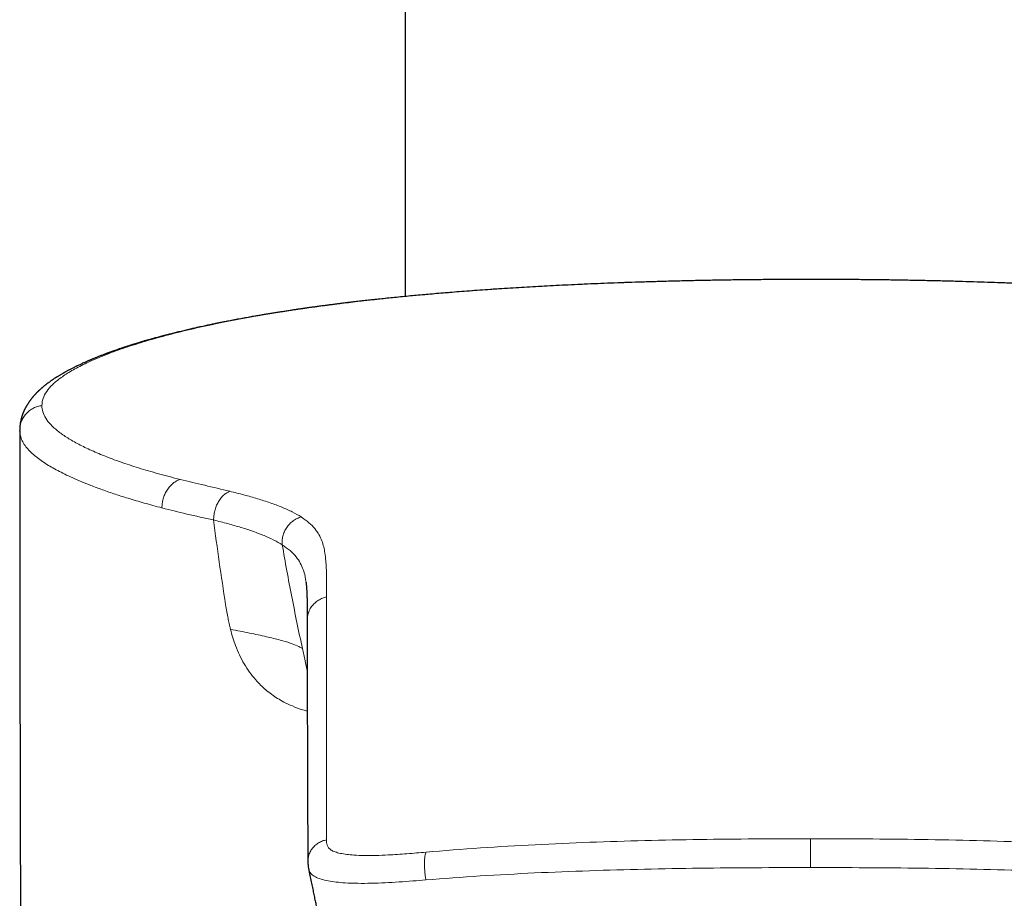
# Model space of a CAD drawing. Header units: millimetres. Extents: x 8 to 776, y 12 to 790.
# Tile 11 of 16: x 372 to 404, y 621 to 648. Entities that reach past the tile are written whole.
import ezdxf

# ---------------------------------------------------------------- set-up
doc = ezdxf.new("R2010")
doc.units = ezdxf.units.MM

msp = doc.modelspace()

# ---------------------------------------------------------------- linework, layer by layer
at = {"color": 7, "linetype": 'Continuous', "lineweight": 30}
for p, q in [((384.646, 714.381), (384.646, 639.527)), ((372.468, 635.272), (372.466, 635.291)), ((381.512, 630.518), (381.512, 630.512)), ((381.597, 621.448), (381.598, 621.444))]:
    msp.add_line(p, q, dxfattribs=at)
at = {"color": 8, "linetype": 'Continuous', "lineweight": 0}
msp.add_line((397.466, 640.066), (397.466, 640.066), dxfattribs=at)
at = {"color": 7, "linetype": 'Continuous', "lineweight": 30, "flags": 128}
msp.add_lwpolyline([(372.466, 635.291), (372.468, 631.02), (372.474, 626.75), (372.474, 626.632)], dxfattribs=at)
at = {"color": 7, "linetype": 'Continuous', "lineweight": 30}
for points, knots in [([(397.466, 640.066), (397.297, 640.066), (396.962, 640.066), (396.462, 640.064), (395.97, 640.06), (395.485, 640.055), (395.008, 640.049), (394.539, 640.042), (394.063, 640.033), (393.582, 640.023), (393.096, 640.011), (392.62, 639.998), (392.157, 639.984), (391.704, 639.969), (391.263, 639.953), (390.834, 639.936), (390.415, 639.919), (390.008, 639.9), (389.614, 639.881), (389.232, 639.862), (388.863, 639.842), (388.505, 639.822), (388.147, 639.8), (387.791, 639.778), (387.437, 639.754), (387.093, 639.731), (386.762, 639.707), (386.441, 639.682), (386.137, 639.658), (385.85, 639.635), (385.578, 639.612), (385.316, 639.589), (385.064, 639.567), (384.813, 639.543), (384.564, 639.519), (384.316, 639.495), (384.081, 639.471), (383.857, 639.447), (383.644, 639.424), (383.442, 639.402), (383.25, 639.38), (383.066, 639.359), (382.888, 639.338), (382.717, 639.317), (382.556, 639.297), (382.404, 639.278), (382.26, 639.26), (382.118, 639.241), (381.978, 639.223), (381.841, 639.204), (381.715, 639.187), (381.609, 639.172), (381.52, 639.159), (381.448, 639.149), (381.392, 639.141), (381.351, 639.135), (381.325, 639.131), (381.301, 639.128), (381.28, 639.125), (381.259, 639.122), (381.234, 639.118), (381.202, 639.113), (381.163, 639.108), (381.116, 639.101), (381.065, 639.093), (380.941, 639.074), (380.792, 639.051), (380.62, 639.024), (380.49, 639.003), (380.359, 638.982), (380.226, 638.96), (380.089, 638.937), (379.938, 638.911), (379.772, 638.882), (379.589, 638.849), (379.4, 638.814), (379.241, 638.785), (379.117, 638.761), (379.033, 638.744), (378.954, 638.729), (378.882, 638.714), (378.824, 638.703), (378.78, 638.694), (378.748, 638.687), (378.72, 638.682), (378.699, 638.677), (378.684, 638.674), (378.675, 638.672), (378.664, 638.67), (378.646, 638.666), (378.616, 638.66), (378.576, 638.652), (378.527, 638.642), (378.469, 638.63), (378.403, 638.616), (378.33, 638.6), (378.248, 638.582), (378.159, 638.563), (378.065, 638.542), (377.949, 638.515), (377.81, 638.483), (377.647, 638.445), (377.488, 638.407), (377.334, 638.369), (377.221, 638.34), (377.142, 638.32), (377.1, 638.309), (377.064, 638.299), (377.033, 638.291), (377.001, 638.283), (376.961, 638.272), (376.91, 638.259), (376.852, 638.243), (376.786, 638.225), (376.708, 638.204), (376.623, 638.18), (376.536, 638.155), (376.455, 638.132), (376.38, 638.11), (376.312, 638.09), (376.251, 638.072), (376.195, 638.055), (376.144, 638.039), (376.097, 638.025), (376.054, 638.012), (376.011, 637.998), (375.966, 637.984), (375.918, 637.969), (375.87, 637.953), (375.821, 637.937), (375.77, 637.921), (375.712, 637.901), (375.649, 637.88), (375.58, 637.857), (375.512, 637.833), (375.443, 637.809), (375.384, 637.788), (375.336, 637.771), (375.299, 637.758), (375.266, 637.745), (375.237, 637.735), (375.211, 637.725), (375.185, 637.715), (375.156, 637.704), (375.119, 637.69), (375.078, 637.674), (375.032, 637.657), (374.985, 637.639), (374.939, 637.62), (374.895, 637.602), (374.851, 637.585), (374.812, 637.569), (374.777, 637.554), (374.747, 637.542), (374.72, 637.53), (374.694, 637.519), (374.668, 637.508), (374.638, 637.495), (374.603, 637.48), (374.563, 637.463), (374.521, 637.444), (374.477, 637.424), (374.432, 637.404), (374.385, 637.382), (374.34, 637.361), (374.297, 637.341), (374.257, 637.321), (374.219, 637.303), (374.181, 637.284), (374.143, 637.265), (374.103, 637.245), (374.064, 637.224), (374.025, 637.204), (373.988, 637.185), (373.955, 637.166), (373.926, 637.151), (373.901, 637.137), (373.88, 637.125), (373.859, 637.113), (373.837, 637.101), (373.809, 637.085), (373.777, 637.066), (373.742, 637.045), (373.706, 637.024), (373.672, 637.003), (373.644, 636.985), (373.619, 636.97), (373.596, 636.955), (373.572, 636.94), (373.546, 636.923), (373.52, 636.905), (373.493, 636.887), (373.467, 636.869), (373.443, 636.852), (373.417, 636.833), (373.389, 636.813), (373.362, 636.793), (373.337, 636.775), (373.316, 636.759), (373.298, 636.744), (373.279, 636.73), (373.26, 636.714), (373.24, 636.699), (373.222, 636.684), (373.205, 636.67), (373.189, 636.656), (373.175, 636.644), (373.163, 636.633), (373.152, 636.624), (373.143, 636.616), (373.133, 636.607), (373.121, 636.597), (373.108, 636.585), (373.094, 636.572), (373.08, 636.559), (373.068, 636.547), (373.057, 636.537), (373.047, 636.527), (373.036, 636.517), (373.024, 636.505), (373.012, 636.492), (372.997, 636.478), (372.984, 636.464), (372.971, 636.45), (372.959, 636.437), (372.945, 636.423), (372.931, 636.407), (372.917, 636.392), (372.903, 636.376), (372.891, 636.361), (372.879, 636.348), (372.87, 636.336), (372.861, 636.326), (372.852, 636.315), (372.844, 636.304), (372.835, 636.293), (372.824, 636.279), (372.812, 636.263), (372.799, 636.246), (372.787, 636.229), (372.775, 636.213), (372.765, 636.199), (372.757, 636.187), (372.748, 636.174), (372.739, 636.16), (372.728, 636.144), (372.717, 636.126), (372.704, 636.106), (372.691, 636.084), (372.677, 636.06), (372.663, 636.035), (372.65, 636.011), (372.638, 635.988), (372.627, 635.965), (372.616, 635.944), (372.606, 635.922), (372.597, 635.901), (372.588, 635.88), (372.579, 635.858), (372.569, 635.833), (372.558, 635.805), (372.547, 635.774), (372.536, 635.742), (372.527, 635.712), (372.519, 635.683), (372.511, 635.654), (372.504, 635.625), (372.497, 635.594), (372.491, 635.562), (372.485, 635.529), (372.481, 635.502), (372.478, 635.482), (372.477, 635.47), (372.475, 635.457), (372.473, 635.442), (372.472, 635.423), (372.47, 635.4), (372.468, 635.373), (372.466, 635.341), (372.466, 635.319), (372.466, 635.307)], [0, 0, 0, 0, 0.013147, 0.026128, 0.038936, 0.051567, 0.064016, 0.076278, 0.08835, 0.101404, 0.114219, 0.126791, 0.139108, 0.151171, 0.162985, 0.174552, 0.185877, 0.196963, 0.207814, 0.218243, 0.228449, 0.238434, 0.2482, 0.258508, 0.268573, 0.278391, 0.287955, 0.297262, 0.306309, 0.314596, 0.322646, 0.330458, 0.338029, 0.345359, 0.353252, 0.360843, 0.36813, 0.375114, 0.381799, 0.388189, 0.394283, 0.400084, 0.405937, 0.411465, 0.416725, 0.421729, 0.426478, 0.430972, 0.435941, 0.440555, 0.444816, 0.448722, 0.451408, 0.453896, 0.456186, 0.457193, 0.458105, 0.458907, 0.459599, 0.460283, 0.461117, 0.462217, 0.463583, 0.465214, 0.467079, 0.46899, 0.478206, 0.482772, 0.487419, 0.492146, 0.496956, 0.501909, 0.507125, 0.513612, 0.520468, 0.527692, 0.535283, 0.538779, 0.5421, 0.545193, 0.548057, 0.550692, 0.552071, 0.553378, 0.554517, 0.555378, 0.555961, 0.556268, 0.556484, 0.5573, 0.558508, 0.560107, 0.562098, 0.564481, 0.567144, 0.570168, 0.573556, 0.577303, 0.581267, 0.585369, 0.592093, 0.599157, 0.606561, 0.613045, 0.619769, 0.621925, 0.62389, 0.625575, 0.626981, 0.62811, 0.63014, 0.632529, 0.635277, 0.638384, 0.641851, 0.64641, 0.650685, 0.654674, 0.658376, 0.661791, 0.664866, 0.667693, 0.670318, 0.672742, 0.674964, 0.67704, 0.679397, 0.682126, 0.68453, 0.687164, 0.689987, 0.692848, 0.696594, 0.700384, 0.704217, 0.708093, 0.711977, 0.714323, 0.716461, 0.718388, 0.720106, 0.721615, 0.722939, 0.724741, 0.726912, 0.729452, 0.732325, 0.735231, 0.738053, 0.740842, 0.743599, 0.746292, 0.748403, 0.750334, 0.752086, 0.753668, 0.755333, 0.757198, 0.759654, 0.762388, 0.76526, 0.768098, 0.771432, 0.774719, 0.777942, 0.781002, 0.783884, 0.786627, 0.789265, 0.79219, 0.795196, 0.798175, 0.801129, 0.804057, 0.806787, 0.809005, 0.810951, 0.812625, 0.814169, 0.815987, 0.818091, 0.820858, 0.823864, 0.827, 0.829904, 0.832544, 0.834435, 0.836365, 0.838491, 0.840813, 0.843269, 0.845755, 0.848091, 0.850299, 0.852676, 0.855322, 0.858233, 0.860476, 0.862475, 0.864229, 0.865941, 0.867866, 0.870007, 0.871753, 0.8736, 0.875308, 0.876808, 0.8781, 0.879183, 0.880107, 0.881209, 0.882404, 0.883794, 0.885378, 0.886977, 0.888383, 0.889594, 0.890611, 0.891808, 0.893093, 0.894536, 0.896138, 0.897929, 0.899251, 0.900692, 0.902254, 0.903937, 0.905723, 0.907374, 0.909071, 0.910458, 0.911596, 0.912706, 0.913808, 0.914883, 0.915989, 0.917372, 0.919075, 0.92077, 0.922564, 0.924157, 0.925539, 0.926707, 0.927701, 0.929228, 0.930745, 0.932308, 0.934204, 0.936334, 0.938545, 0.940765, 0.942987, 0.945109, 0.94705, 0.948866, 0.950677, 0.95248, 0.954254, 0.956019, 0.958023, 0.960458, 0.963065, 0.96562, 0.96806, 0.970327, 0.972441, 0.974851, 0.977183, 0.979659, 0.982219, 0.984745, 0.985754, 0.98668, 0.987547, 0.988691, 0.990223, 0.992106, 0.994362, 0.996994, 1, 1, 1, 1]), ([(422.465, 635.307), (422.465, 635.317), (422.465, 635.335), (422.464, 635.361), (422.463, 635.383), (422.461, 635.403), (422.46, 635.422), (422.458, 635.442), (422.455, 635.464), (422.451, 635.495), (422.446, 635.532), (422.438, 635.576), (422.43, 635.613), (422.422, 635.644), (422.416, 635.67), (422.409, 635.694), (422.402, 635.718), (422.394, 635.743), (422.386, 635.768), (422.378, 635.793), (422.369, 635.816), (422.361, 635.838), (422.352, 635.861), (422.341, 635.885), (422.33, 635.911), (422.318, 635.937), (422.306, 635.962), (422.293, 635.987), (422.281, 636.011), (422.269, 636.034), (422.256, 636.056), (422.244, 636.078), (422.231, 636.098), (422.219, 636.118), (422.207, 636.137), (422.193, 636.158), (422.179, 636.18), (422.165, 636.2), (422.153, 636.218), (422.142, 636.233), (422.131, 636.247), (422.12, 636.262), (422.109, 636.277), (422.095, 636.295), (422.079, 636.314), (422.063, 636.334), (422.048, 636.352), (422.035, 636.368), (422.021, 636.383), (422.006, 636.4), (421.988, 636.421), (421.966, 636.444), (421.942, 636.469), (421.919, 636.493), (421.899, 636.513), (421.884, 636.528), (421.87, 636.541), (421.859, 636.552), (421.847, 636.562), (421.834, 636.575), (421.818, 636.589), (421.8, 636.605), (421.783, 636.621), (421.766, 636.635), (421.751, 636.648), (421.736, 636.661), (421.721, 636.674), (421.706, 636.686), (421.691, 636.699), (421.675, 636.711), (421.658, 636.725), (421.639, 636.74), (421.618, 636.756), (421.597, 636.773), (421.576, 636.788), (421.558, 636.802), (421.54, 636.814), (421.524, 636.827), (421.506, 636.84), (421.486, 636.853), (421.465, 636.868), (421.442, 636.884), (421.42, 636.899), (421.398, 636.914), (421.38, 636.926), (421.362, 636.938), (421.342, 636.95), (421.319, 636.965), (421.291, 636.983), (421.262, 637.001), (421.233, 637.019), (421.206, 637.035), (421.181, 637.05), (421.156, 637.065), (421.13, 637.08), (421.099, 637.098), (421.061, 637.12), (421.016, 637.145), (420.967, 637.171), (420.917, 637.198), (420.875, 637.221), (420.84, 637.239), (420.814, 637.252), (420.79, 637.264), (420.768, 637.275), (420.748, 637.285), (420.729, 637.294), (420.708, 637.305), (420.682, 637.317), (420.653, 637.332), (420.621, 637.347), (420.58, 637.366), (420.534, 637.388), (420.481, 637.412), (420.433, 637.434), (420.39, 637.453), (420.356, 637.468), (420.333, 637.478), (420.317, 637.485), (420.303, 637.491), (420.29, 637.497), (420.277, 637.502), (420.261, 637.509), (420.242, 637.517), (420.22, 637.527), (420.194, 637.538), (420.165, 637.55), (420.125, 637.566), (420.074, 637.587), (420.016, 637.611), (419.963, 637.632), (419.915, 637.651), (419.873, 637.667), (419.837, 637.681), (419.809, 637.691), (419.79, 637.699), (419.776, 637.704), (419.76, 637.71), (419.739, 637.718), (419.713, 637.727), (419.682, 637.739), (419.646, 637.752), (419.608, 637.766), (419.571, 637.78), (419.534, 637.793), (419.499, 637.805), (419.463, 637.818), (419.417, 637.834), (419.361, 637.853), (419.296, 637.876), (419.234, 637.897), (419.175, 637.916), (419.123, 637.933), (419.076, 637.948), (419.039, 637.96), (419.011, 637.97), (418.99, 637.976), (418.972, 637.982), (418.954, 637.987), (418.933, 637.994), (418.905, 638.003), (418.873, 638.013), (418.837, 638.024), (418.799, 638.036), (418.759, 638.048), (418.718, 638.061), (418.677, 638.073), (418.638, 638.084), (418.587, 638.1), (418.524, 638.118), (418.45, 638.14), (418.377, 638.16), (418.302, 638.182), (418.221, 638.204), (418.151, 638.224), (418.093, 638.239), (418.05, 638.251), (418.009, 638.262), (417.973, 638.271), (417.942, 638.28), (417.917, 638.286), (417.896, 638.292), (417.879, 638.296), (417.862, 638.301), (417.842, 638.306), (417.819, 638.312), (417.786, 638.32), (417.742, 638.332), (417.685, 638.346), (417.619, 638.363), (417.545, 638.382), (417.466, 638.401), (417.318, 638.437), (417.101, 638.488), (416.881, 638.538), (416.731, 638.572), (416.653, 638.589), (416.576, 638.605), (416.502, 638.621), (416.435, 638.635), (416.379, 638.647), (416.333, 638.657), (416.295, 638.664), (416.264, 638.671), (416.24, 638.676), (416.221, 638.68), (416.205, 638.683), (416.187, 638.687), (416.161, 638.692), (416.127, 638.699), (416.085, 638.707), (416.035, 638.717), (415.981, 638.728), (415.926, 638.739), (415.856, 638.752), (415.773, 638.769), (415.677, 638.787), (415.585, 638.804), (415.496, 638.821), (415.404, 638.838), (415.305, 638.856), (415.193, 638.876), (415.067, 638.898), (414.926, 638.923), (414.774, 638.949), (414.61, 638.976), (414.465, 639), (414.344, 639.019), (414.253, 639.034), (414.167, 639.047), (414.087, 639.059), (414.015, 639.071), (413.949, 639.081), (413.888, 639.09), (413.834, 639.098), (413.785, 639.105), (413.745, 639.111), (413.714, 639.116), (413.685, 639.12), (413.651, 639.125), (413.609, 639.131), (413.561, 639.138), (413.513, 639.145), (413.464, 639.152), (413.415, 639.159), (413.366, 639.166), (413.314, 639.173), (413.258, 639.181), (413.196, 639.189), (413.127, 639.199), (413.05, 639.21), (412.965, 639.221), (412.864, 639.234), (412.747, 639.25), (412.61, 639.268), (412.461, 639.287), (412.299, 639.307), (412.125, 639.328), (411.941, 639.35), (411.749, 639.373), (411.548, 639.395), (411.335, 639.419), (411.109, 639.444), (410.87, 639.469), (410.618, 639.495), (410.353, 639.521), (410.073, 639.547), (409.78, 639.574), (409.475, 639.602), (409.157, 639.629), (408.827, 639.656), (408.484, 639.683), (408.131, 639.709), (407.769, 639.735), (407.398, 639.761), (407.014, 639.786), (406.617, 639.81), (406.207, 639.834), (405.792, 639.857), (405.372, 639.879), (404.947, 639.899), (404.51, 639.919), (404.06, 639.938), (403.612, 639.955), (403.166, 639.971), (402.723, 639.986), (402.269, 639.999), (401.805, 640.012), (401.329, 640.023), (400.844, 640.034), (400.363, 640.042), (399.887, 640.05), (399.416, 640.056), (398.939, 640.06), (398.454, 640.064), (397.962, 640.066), (397.632, 640.066), (397.466, 640.066)], [0, 0, 0, 0, 0.0025739, 0.0048233, 0.0067488, 0.0083508, 0.0096298, 0.0111802, 0.0128829, 0.0147245, 0.0180948, 0.0214425, 0.0245925, 0.0267593, 0.0286883, 0.0305577, 0.0324662, 0.0344419, 0.036535, 0.0386359, 0.040376, 0.0421399, 0.0440663, 0.0461512, 0.048332, 0.0505882, 0.0528477, 0.054879, 0.0570922, 0.0591283, 0.0610782, 0.0630535, 0.0651229, 0.0667439, 0.0685739, 0.0706127, 0.0727872, 0.0747556, 0.076446, 0.0779291, 0.0793388, 0.0806944, 0.0822314, 0.0840324, 0.0860971, 0.0882941, 0.0902201, 0.0918472, 0.0931843, 0.0951154, 0.0973589, 0.0999043, 0.1027426, 0.1058641, 0.107813, 0.1095324, 0.1110225, 0.1122833, 0.1134511, 0.1147718, 0.1165888, 0.1186028, 0.1205051, 0.1222245, 0.123772, 0.1253027, 0.126867, 0.1284649, 0.1299292, 0.1315038, 0.1332439, 0.1351494, 0.1372204, 0.139404, 0.1414097, 0.1431933, 0.1447554, 0.1463023, 0.1479959, 0.1498362, 0.1518231, 0.1539198, 0.1560621, 0.1579789, 0.1596702, 0.1611488, 0.1626831, 0.1648732, 0.1673288, 0.1699428, 0.1724136, 0.1747232, 0.1768346, 0.1788404, 0.1809416, 0.1831592, 0.1865391, 0.1902019, 0.1941325, 0.1980649, 0.201911, 0.2039475, 0.2059277, 0.2077315, 0.209347, 0.2107742, 0.2120994, 0.2136257, 0.2154684, 0.2176275, 0.2200316, 0.2223729, 0.2263104, 0.2299359, 0.2332489, 0.2362406, 0.2388683, 0.239968, 0.240987, 0.2419255, 0.2427834, 0.2435932, 0.2446201, 0.2458408, 0.2473064, 0.2490173, 0.2509484, 0.2528663, 0.256892, 0.2605625, 0.2638783, 0.2668404, 0.2693428, 0.2715481, 0.2734565, 0.2742533, 0.2750144, 0.2759775, 0.2771936, 0.2786626, 0.2806005, 0.2828065, 0.2850075, 0.2871592, 0.2892616, 0.2913146, 0.2933183, 0.2952728, 0.299109, 0.3027406, 0.3061678, 0.3093719, 0.3122314, 0.314725, 0.3168527, 0.3181462, 0.319254, 0.3201762, 0.3209563, 0.322024, 0.3234895, 0.3253526, 0.3270953, 0.3290832, 0.3312271, 0.3333241, 0.3353662, 0.3373534, 0.3392859, 0.3431361, 0.3467487, 0.3502218, 0.3538905, 0.3577827, 0.3618983, 0.3639531, 0.3660509, 0.3679864, 0.3696722, 0.3711083, 0.3722948, 0.3732316, 0.3739759, 0.3747001, 0.3756027, 0.3766837, 0.377943, 0.380147, 0.3827459, 0.3857395, 0.3891278, 0.3927137, 0.3962979, 0.408698, 0.4210784, 0.4243179, 0.4275561, 0.4307931, 0.4338705, 0.436606, 0.4389993, 0.4407453, 0.4422498, 0.4435129, 0.4445345, 0.4451678, 0.4457187, 0.4464534, 0.4473994, 0.4488012, 0.4505025, 0.4525034, 0.45471, 0.4568734, 0.4589804, 0.4629231, 0.4666518, 0.4701665, 0.4734739, 0.476909, 0.4806587, 0.484723, 0.4895576, 0.4947735, 0.5003713, 0.5063502, 0.5127031, 0.5160802, 0.5193821, 0.522435, 0.5252392, 0.5277952, 0.5301034, 0.5321638, 0.5341447, 0.5358264, 0.5372092, 0.5382933, 0.5390788, 0.5402355, 0.5418354, 0.5434804, 0.545138, 0.5468081, 0.5484907, 0.5501858, 0.5518942, 0.5537593, 0.5558873, 0.5582332, 0.5608325, 0.5636852, 0.5667912, 0.5709489, 0.5754881, 0.5804089, 0.5857115, 0.5913963, 0.597464, 0.6035363, 0.6099503, 0.6167074, 0.6238086, 0.6312565, 0.6390572, 0.6472115, 0.6557186, 0.6645774, 0.6737862, 0.6831691, 0.6928844, 0.7029286, 0.7132974, 0.7235974, 0.7341891, 0.7450662, 0.7562234, 0.7676724, 0.7794189, 0.7907692, 0.8023891, 0.8142817, 0.8264507, 0.8389, 0.8504648, 0.8622689, 0.8743166, 0.8866062, 0.899128, 0.9118784, 0.9248533, 0.9369404, 0.9492084, 0.9616532, 0.9742701, 0.9870542, 1, 1, 1, 1]), ([(381.513, 630.519), (381.514, 630.512), (381.515, 630.5), (381.517, 630.482), (381.519, 630.465), (381.521, 630.45), (381.522, 630.435), (381.524, 630.421), (381.526, 630.4), (381.528, 630.369), (381.531, 630.333), (381.534, 630.297), (381.536, 630.263), (381.538, 630.229), (381.54, 630.196), (381.541, 630.164), (381.543, 630.135), (381.544, 630.108), (381.545, 630.081), (381.546, 630.056), (381.547, 630.03), (381.547, 630.003), (381.548, 629.975), (381.549, 629.945), (381.549, 629.912), (381.55, 629.876), (381.55, 629.843), (381.551, 629.813), (381.551, 629.789), (381.551, 629.767), (381.551, 629.747), (381.551, 629.729), (381.551, 629.715), (381.551, 629.704), (381.551, 629.696), (381.551, 629.688), (381.551, 629.681), (381.551, 629.674), (381.551, 629.665), (381.551, 629.653), (381.551, 629.638), (381.551, 629.62), (381.551, 629.599), (381.551, 629.575), (381.551, 629.549), (381.551, 629.519), (381.551, 629.487), (381.551, 629.452), (381.551, 629.415), (381.551, 629.375), (381.551, 629.332), (381.551, 629.303), (381.551, 629.287)], [0, 0, 0, 0, 0.02097, 0.039533, 0.055681, 0.069413, 0.080757, 0.091376, 0.102195, 0.132989, 0.165059, 0.19363, 0.221967, 0.250069, 0.277605, 0.303916, 0.328311, 0.350789, 0.371896, 0.392941, 0.413979, 0.435772, 0.457622, 0.481876, 0.508534, 0.537596, 0.56906, 0.590062, 0.60946, 0.627211, 0.643315, 0.657772, 0.670582, 0.677876, 0.684504, 0.690464, 0.695758, 0.700937, 0.707534, 0.717245, 0.72905, 0.742948, 0.758939, 0.77737, 0.797967, 0.820731, 0.845657, 0.872744, 0.901447, 0.932227, 0.96508, 1, 1, 1, 1]), ([(381.551, 629.287), (381.551, 629.253), (381.551, 629.185), (381.551, 629.085), (381.551, 628.987), (381.551, 628.892), (381.551, 628.799), (381.551, 628.711), (381.551, 628.627), (381.551, 628.548), (381.552, 628.471), (381.552, 628.396), (381.552, 628.324), (381.552, 628.255), (381.552, 628.188), (381.552, 628.124), (381.552, 628.063), (381.552, 628.005), (381.553, 627.949), (381.553, 627.897), (381.553, 627.847), (381.553, 627.796), (381.553, 627.742), (381.553, 627.685), (381.553, 627.628), (381.553, 627.57), (381.554, 627.513), (381.554, 627.454), (381.554, 627.362), (381.554, 627.233), (381.555, 627.047), (381.555, 626.839), (381.556, 626.607), (381.557, 626.373), (381.557, 626.137), (381.558, 625.899), (381.559, 625.67), (381.559, 625.45), (381.56, 625.242), (381.56, 625.031), (381.561, 624.818), (381.562, 624.594), (381.562, 624.357), (381.563, 624.166), (381.564, 624.029), (381.564, 623.95), (381.564, 623.872), (381.564, 623.797), (381.565, 623.723), (381.565, 623.651), (381.565, 623.581), (381.565, 623.514), (381.566, 623.45), (381.566, 623.39), (381.566, 623.344), (381.566, 623.312), (381.566, 623.292), (381.566, 623.272), (381.567, 623.253), (381.567, 623.234), (381.567, 623.215), (381.567, 623.193), (381.567, 623.169), (381.567, 623.14), (381.567, 623.109), (381.567, 623.075), (381.568, 623.037), (381.568, 622.996), (381.568, 622.95), (381.568, 622.901), (381.568, 622.849), (381.569, 622.794), (381.569, 622.736), (381.569, 622.677), (381.569, 622.615), (381.57, 622.551), (381.569, 622.483), (381.569, 622.41), (381.569, 622.33), (381.569, 622.244), (381.569, 622.154), (381.569, 622.06), (381.57, 621.963), (381.571, 621.861), (381.573, 621.756), (381.575, 621.685), (381.576, 621.648)], [0, 0, 0, 0, 0.01543, 0.030407, 0.044932, 0.059005, 0.072624, 0.085792, 0.097793, 0.109391, 0.120588, 0.131383, 0.141775, 0.151766, 0.161355, 0.170542, 0.179328, 0.187712, 0.195555, 0.20301, 0.210078, 0.216759, 0.224889, 0.232886, 0.240918, 0.248983, 0.257082, 0.265215, 0.273381, 0.296013, 0.3189, 0.350259, 0.381765, 0.413271, 0.444778, 0.476287, 0.507798, 0.534748, 0.561698, 0.588647, 0.615724, 0.64318, 0.67383, 0.70495, 0.714828, 0.724744, 0.734422, 0.743724, 0.752649, 0.761702, 0.770332, 0.778537, 0.786317, 0.793674, 0.800606, 0.803111, 0.805555, 0.807939, 0.810262, 0.812525, 0.814777, 0.817274, 0.820348, 0.823763, 0.827519, 0.831617, 0.836057, 0.841139, 0.846606, 0.852457, 0.858693, 0.865312, 0.872317, 0.879273, 0.886571, 0.894211, 0.902193, 0.910516, 0.92021, 0.930329, 0.940873, 0.951844, 0.963242, 0.975066, 0.987319, 1, 1, 1, 1]), ([(372.474, 626.621), (372.477, 625.322), (372.482, 622.652), (372.495, 618.612), (372.511, 614.499), (372.531, 610.386), (372.555, 606.273), (372.574, 603.184), (372.587, 601.467), (372.589, 601.12)], [0, 0, 0, 0, 0.152795, 0.314085, 0.475375, 0.636665, 0.797954, 0.959243, 1, 1, 1, 1]), ([(381.576, 621.648), (381.576, 621.629), (381.578, 621.593), (381.582, 621.539), (381.588, 621.491), (381.594, 621.458), (381.597, 621.443)], [0, 0, 0, 0, 0.294659, 0.561775, 0.797774, 1, 1, 1, 1]), ([(381.597, 621.446), (381.601, 621.424), (381.619, 621.333), (381.651, 621.177), (381.69, 620.981), (381.728, 620.797), (381.763, 620.624), (381.797, 620.462), (381.829, 620.306), (381.861, 620.158), (381.891, 620.017), (381.919, 619.889), (381.944, 619.773), (381.966, 619.671), (381.985, 619.583), (382.002, 619.507), (382.017, 619.441), (382.03, 619.383), (382.042, 619.33), (382.05, 619.291), (382.056, 619.264), (382.06, 619.247), (382.064, 619.231), (382.067, 619.215), (382.072, 619.197), (382.077, 619.172), (382.085, 619.137), (382.096, 619.09), (382.11, 619.03), (382.126, 618.959), (382.14, 618.897), (382.149, 618.859), (382.152, 618.848)], [0, 0, 0, 0, 0.0240388, 0.1003431, 0.1729293, 0.2417787, 0.3068741, 0.3681995, 0.4257403, 0.4846476, 0.5389425, 0.5886102, 0.6336373, 0.6740119, 0.7079469, 0.7376927, 0.7633498, 0.7863281, 0.8070642, 0.8255558, 0.8327931, 0.8396177, 0.8460294, 0.852028, 0.8585362, 0.8682246, 0.8812635, 0.9007129, 0.9247297, 0.9533187, 0.986486, 1, 1, 1, 1])]:
    msp.add_open_spline(points, degree=3, knots=knots, dxfattribs=at)
at = {"color": 8, "linetype": 'Continuous', "lineweight": 0}
for points, knots in [([(373.166, 636.081), (373.173, 636.155), (373.188, 636.304), (373.307, 636.525), (373.496, 636.746), (373.763, 636.965), (374.103, 637.184), (374.519, 637.401), (375.007, 637.618), (375.566, 637.833), (376.194, 638.041), (376.887, 638.244), (377.645, 638.439), (378.465, 638.625), (379.346, 638.803), (380.283, 638.969), (381.274, 639.124), (382.312, 639.267), (383.399, 639.398), (384.531, 639.518), (385.709, 639.625), (386.924, 639.72), (388.169, 639.803), (389.44, 639.875), (390.734, 639.934), (392.053, 639.983), (393.391, 640.02), (394.744, 640.047), (396.104, 640.063), (397.012, 640.065), (397.466, 640.066)], [0, 0, 0, 0, 0.035937, 0.071692, 0.107333, 0.142925, 0.178534, 0.214226, 0.250064, 0.285938, 0.321715, 0.357428, 0.393108, 0.428786, 0.464495, 0.500265, 0.53597, 0.571541, 0.60709, 0.642744, 0.67859, 0.714476, 0.750225, 0.785801, 0.821361, 0.856991, 0.892762, 0.928587, 0.964364, 1, 1, 1, 1]), ([(421.766, 636.081), (421.758, 636.155), (421.743, 636.304), (421.624, 636.525), (421.435, 636.746), (421.168, 636.965), (420.828, 637.184), (420.412, 637.401), (419.924, 637.618), (419.365, 637.833), (418.737, 638.041), (418.044, 638.244), (417.286, 638.439), (416.466, 638.625), (415.586, 638.803), (414.648, 638.969), (413.658, 639.124), (412.619, 639.267), (411.533, 639.398), (410.4, 639.518), (409.222, 639.625), (408.007, 639.72), (406.762, 639.803), (405.491, 639.875), (404.197, 639.934), (402.879, 639.983), (401.54, 640.02), (400.187, 640.047), (398.827, 640.063), (397.919, 640.065), (397.466, 640.066)], [0, 0, 0, 0, 0.035937, 0.071692, 0.107333, 0.142925, 0.178534, 0.214226, 0.250064, 0.285938, 0.321715, 0.357428, 0.393108, 0.428786, 0.464495, 0.500265, 0.53597, 0.571541, 0.60709, 0.642744, 0.67859, 0.714476, 0.750225, 0.785801, 0.821361, 0.856991, 0.892762, 0.928587, 0.964364, 1, 1, 1, 1]), ([(373.166, 636.081), (373.121, 636.073), (373.029, 636.056), (372.896, 636.001), (372.771, 635.922), (372.662, 635.819), (372.573, 635.699), (372.51, 635.566), (372.472, 635.428), (372.468, 635.336), (372.466, 635.291)], [0, 0, 0, 0, 0.117697, 0.241313, 0.369248, 0.499502, 0.629835, 0.757993, 0.881934, 1, 1, 1, 1]), ([(377.536, 633.744), (377.304, 633.803), (376.843, 633.922), (376.218, 634.107), (375.647, 634.295), (375.132, 634.488), (374.675, 634.684), (374.274, 634.881), (373.933, 635.08), (373.653, 635.28), (373.435, 635.48), (373.28, 635.68), (373.183, 635.881), (373.171, 636.014), (373.166, 636.081)], [0, 0, 0, 0, 0.08363, 0.166844, 0.249845, 0.332833, 0.416012, 0.499581, 0.583323, 0.666902, 0.750342, 0.833661, 0.916875, 1, 1, 1, 1]), ([(376.962, 632.844), (376.772, 632.895), (376.401, 632.995), (375.896, 633.145), (375.44, 633.291), (375.032, 633.433), (374.672, 633.569), (374.354, 633.698), (374.075, 633.822), (373.83, 633.939), (373.614, 634.051), (373.416, 634.163), (373.229, 634.28), (373.052, 634.404), (372.89, 634.535), (372.747, 634.673), (372.628, 634.818), (372.538, 634.97), (372.479, 635.122), (372.472, 635.223), (372.468, 635.272)], [0, 0, 0, 0, 0.066867, 0.131108, 0.192723, 0.251711, 0.308073, 0.360873, 0.41114, 0.458873, 0.504074, 0.5485, 0.595953, 0.646433, 0.699939, 0.756472, 0.814941, 0.87633, 0.940639, 1, 1, 1, 1]), ([(377.536, 633.744), (377.498, 633.729), (377.422, 633.699), (377.313, 633.624), (377.211, 633.527), (377.121, 633.409), (377.049, 633.275), (376.998, 633.132), (376.967, 632.987), (376.964, 632.891), (376.962, 632.844)], [0, 0, 0, 0, 0.117607, 0.240871, 0.368332, 0.49816, 0.628277, 0.756555, 0.881013, 1, 1, 1, 1]), ([(379.109, 633.37), (378.842, 633.433), (378.308, 633.559), (377.793, 633.682), (377.536, 633.744)], [0, 0, 0, 0, 0.499349, 1, 1, 1, 1]), ([(379.109, 633.37), (379.075, 633.355), (379.006, 633.324), (378.909, 633.248), (378.817, 633.15), (378.738, 633.031), (378.674, 632.896), (378.628, 632.752), (378.6, 632.606), (378.596, 632.509), (378.594, 632.462)], [0, 0, 0, 0, 0.112242, 0.230764, 0.354908, 0.483457, 0.614592, 0.746022, 0.875268, 1, 1, 1, 1]), ([(381.362, 632.56), (381.272, 632.613), (381.093, 632.719), (380.759, 632.867), (380.388, 633.006), (379.984, 633.136), (379.555, 633.258), (379.258, 633.332), (379.109, 633.37)], [0, 0, 0, 0, 0.168245, 0.334702, 0.500511, 0.666423, 0.83286, 1, 1, 1, 1]), ([(378.594, 632.462), (378.308, 632.524), (377.736, 632.648), (377.22, 632.779), (376.962, 632.844)], [0, 0, 0, 0, 0.5, 1, 1, 1, 1]), ([(378.594, 632.462), (378.651, 632.02), (378.766, 631.127), (378.906, 630.238), (378.976, 629.789)], [0, 0, 0, 0, 0.495745, 1, 1, 1, 1]), ([(380.763, 631.68), (380.679, 631.729), (380.51, 631.829), (380.2, 631.968), (379.852, 632.101), (379.466, 632.227), (379.049, 632.347), (378.746, 632.424), (378.594, 632.462)], [0, 0, 0, 0, 0.166028, 0.332636, 0.499663, 0.666828, 0.833757, 1, 1, 1, 1]), ([(381.362, 632.56), (381.32, 632.545), (381.233, 632.515), (381.111, 632.441), (380.998, 632.344), (380.902, 632.226), (380.828, 632.093), (380.78, 631.954), (380.756, 631.814), (380.761, 631.724), (380.763, 631.68)], [0, 0, 0, 0, 0.118455, 0.242954, 0.37168, 0.502413, 0.632755, 0.760392, 0.883321, 1, 1, 1, 1]), ([(382.166, 630.03), (382.167, 630.181), (382.169, 630.482), (382.163, 630.94), (382.132, 631.32), (382.079, 631.612), (382.021, 631.806), (381.931, 631.999), (381.799, 632.19), (381.619, 632.379), (381.448, 632.499), (381.362, 632.56)], [0, 0, 0, 0, 0.186824, 0.373632, 0.560589, 0.634011, 0.707282, 0.780372, 0.853356, 0.926442, 1, 1, 1, 1]), ([(380.763, 631.68), (380.811, 631.406), (380.908, 630.857), (381.065, 630.037), (381.228, 629.217), (381.344, 628.672), (381.402, 628.4)], [0, 0, 0, 0, 0.249998, 0.499997, 0.749999, 1, 1, 1, 1]), ([(380.763, 631.68), (380.851, 631.618), (381.028, 631.494), (381.21, 631.298), (381.344, 631.097), (381.433, 630.891), (381.485, 630.703), (381.502, 630.586), (381.508, 630.537)], [0, 0, 0, 0, 0.170759, 0.343013, 0.51738, 0.694061, 0.872924, 1, 1, 1, 1]), ([(382.166, 630.03), (382.122, 630.018), (382.031, 629.993), (381.904, 629.927), (381.787, 629.837), (381.689, 629.725), (381.613, 629.597), (381.568, 629.46), (381.549, 629.355), (381.552, 629.298), (381.553, 629.288)], [0, 0, 0, 0, 0.12972, 0.26617, 0.407336, 0.55075, 0.693739, 0.833722, 0.96847, 1, 1, 1, 1]), ([(382.166, 622.352), (382.166, 622.828), (382.166, 623.78), (382.166, 625.141), (382.166, 626.453), (382.166, 627.704), (382.166, 628.9), (382.166, 629.653), (382.166, 630.03)], [0, 0, 0, 0, 0.1667, 0.33336, 0.499999, 0.666638, 0.833298, 1, 1, 1, 1]), ([(378.976, 629.789), (378.989, 629.712), (379.013, 629.567), (379.049, 629.365), (379.086, 629.181), (379.114, 629.064), (379.128, 629.004)], [0, 0, 0, 0, 0.294399, 0.549988, 0.766921, 1, 1, 1, 1]), ([(381.557, 626.417), (381.511, 626.431), (381.35, 626.478), (381.103, 626.571), (380.834, 626.693), (380.616, 626.82), (380.426, 626.948), (380.248, 627.089), (380.081, 627.242), (379.907, 627.427), (379.731, 627.648), (379.504, 627.996), (379.328, 628.366), (379.199, 628.741), (379.152, 628.915), (379.128, 629.004)], [0, 0, 0, 0, 0.042158, 0.147608, 0.234734, 0.301466, 0.36641, 0.429835, 0.492032, 0.553307, 0.634899, 0.714591, 0.871755, 0.934575, 1, 1, 1, 1]), ([(381.402, 628.4), (381.352, 628.428), (381.246, 628.486), (381.007, 628.576), (380.683, 628.673), (380.252, 628.779), (379.725, 628.891), (379.332, 628.966), (379.129, 629.004)], [0, 0, 0, 0, 0.121288, 0.252625, 0.403957, 0.583713, 0.785989, 1, 1, 1, 1]), ([(381.402, 628.4), (381.43, 628.271), (381.48, 628.041), (381.531, 627.812), (381.553, 627.711)], [0, 0, 0, 0, 0.5616036, 1, 1, 1, 1]), ([(382.166, 622.352), (382.123, 622.341), (382.034, 622.319), (381.91, 622.256), (381.795, 622.171), (381.7, 622.063), (381.628, 621.939), (381.587, 621.807), (381.571, 621.708), (381.577, 621.656), (381.578, 621.648)], [0, 0, 0, 0, 0.129949, 0.267253, 0.409725, 0.554634, 0.699013, 0.840019, 0.975244, 1, 1, 1, 1]), ([(385.309, 621.962), (385.108, 621.945), (384.703, 621.91), (384.174, 621.874), (383.726, 621.856), (383.361, 621.853), (383.052, 621.865), (382.798, 621.889), (382.598, 621.922), (382.43, 621.967), (382.303, 622.026), (382.223, 622.097), (382.182, 622.177), (382.166, 622.263), (382.166, 622.322), (382.166, 622.352)], [0, 0, 0, 0, 0.123479, 0.248287, 0.331268, 0.413967, 0.496967, 0.559699, 0.622411, 0.685067, 0.747936, 0.810724, 0.873491, 0.936654, 1, 1, 1, 1]), ([(397.466, 622.386), (396.881, 622.385), (395.713, 622.383), (393.965, 622.365), (392.222, 622.331), (390.484, 622.277), (388.752, 622.2), (387.025, 622.1), (385.881, 622.008), (385.309, 621.962)], [0, 0, 0, 0, 0.14314, 0.285975, 0.428619, 0.571199, 0.713852, 0.856731, 1, 1, 1, 1]), ([(397.466, 622.386), (398.05, 622.385), (399.218, 622.383), (400.966, 622.365), (402.71, 622.331), (404.447, 622.277), (406.179, 622.2), (407.907, 622.1), (409.05, 622.008), (409.622, 621.962)], [0, 0, 0, 0, 0.14314, 0.285975, 0.428619, 0.571199, 0.713852, 0.856731, 1, 1, 1, 1]), ([(397.466, 622.386), (397.466, 622.345), (397.466, 622.282), (397.466, 622.14), (397.466, 622.014), (397.466, 621.875), (397.466, 621.69), (397.466, 621.559), (397.466, 621.474)], [0, 0, 0, 0, 0.241424, 0.371262, 0.503442, 0.635043, 0.76329, 1, 1, 1, 1]), ([(385.309, 621.962), (385.303, 621.946), (385.289, 621.913), (385.274, 621.833), (385.264, 621.73), (385.26, 621.606), (385.262, 621.471), (385.272, 621.333), (385.286, 621.202), (385.298, 621.123), (385.305, 621.085)], [0, 0, 0, 0, 0.116628, 0.241012, 0.370918, 0.503433, 0.635348, 0.763621, 0.885755, 1, 1, 1, 1]), ([(381.598, 621.444), (381.605, 621.416), (381.62, 621.354), (381.684, 621.264), (381.803, 621.178), (381.981, 621.107), (382.205, 621.053), (382.463, 621.015), (382.776, 620.987), (383.147, 620.973), (383.575, 620.976), (384.013, 620.992), (384.452, 621.019), (384.882, 621.05), (385.166, 621.073), (385.305, 621.085)], [0, 0, 0, 0, 0.057193, 0.127579, 0.202261, 0.277908, 0.351317, 0.423048, 0.49323, 0.583965, 0.672068, 0.758097, 0.84193, 0.92291, 1, 1, 1, 1]), ([(385.305, 621.085), (385.875, 621.128), (387.016, 621.214), (388.741, 621.307), (390.472, 621.377), (392.211, 621.425), (393.956, 621.456), (395.709, 621.472), (396.879, 621.473), (397.466, 621.474)], [0, 0, 0, 0, 0.142885, 0.285511, 0.428043, 0.57063, 0.713407, 0.856494, 1, 1, 1, 1]), ([(409.627, 621.085), (409.056, 621.128), (407.915, 621.214), (406.19, 621.307), (404.459, 621.377), (402.72, 621.425), (400.975, 621.456), (399.222, 621.472), (398.052, 621.473), (397.466, 621.474)], [0, 0, 0, 0, 0.142885, 0.285511, 0.428043, 0.57063, 0.713407, 0.856494, 1, 1, 1, 1])]:
    msp.add_open_spline(points, degree=3, knots=knots, dxfattribs=at)

doc.saveas('drawing.dxf')
